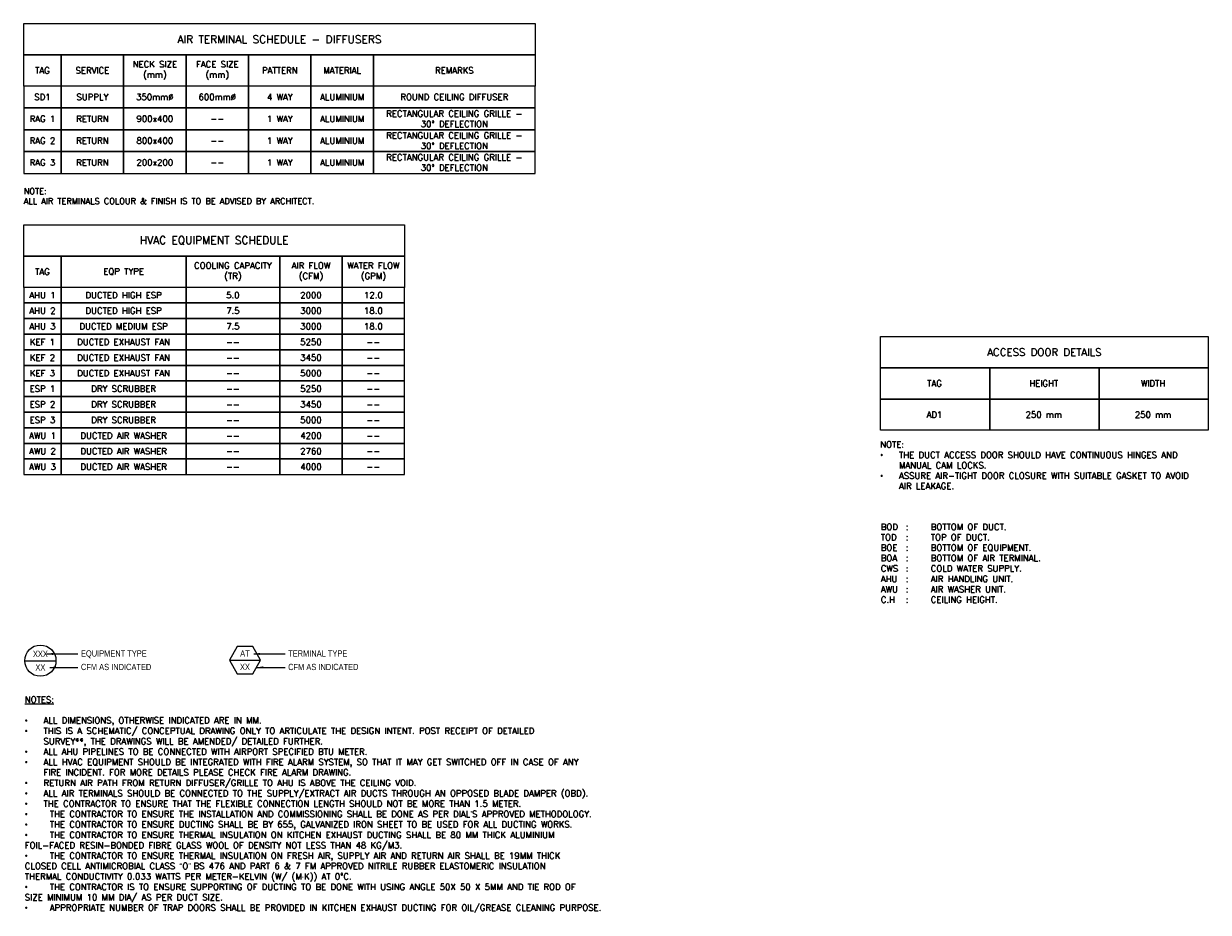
# Model space of a CAD drawing. Header units: millimetres. Extents: x -1435 to 74790, y -2508 to 13830.
# Tile 95 of 95: x 55819 to 74790, y -2508 to 11733. Entities that reach past the tile are written whole.
import ezdxf
from ezdxf.enums import TextEntityAlignment as Align

# ---------------------------------------------------------------- set-up
doc = ezdxf.new("R2010")
doc.units = ezdxf.units.MM
doc.layers.add('ACMV-EQP-DX', color=30, linetype='Continuous', true_color=0xff7f00)
for name, color, linetype in [('ACMV-EQP-LINE', 7, 'Continuous'), ('ACMV-EQP-SCHEDULE', 7, 'Continuous'), ('ACMV-MEPF_General Text', 7, 'Continuous'), ('FIRE-SPKLR-LGND-LINE', 7, 'Continuous'), ('FIRE-SPKLR-LGND-TEXT', 7, 'Continuous'), ('Legend', 7, 'Continuous'), ('MEPF_General Line', 7, 'Continuous')]:
    doc.layers.add(name, color=color, linetype=linetype)
doc.styles.add('ARIAL', font='arial.ttf')
doc.styles.add('Arial Narrow', font='ARIALN.TTF')
doc.styles.get("Standard").update_dxf_attribs({"font": 'arial.ttf'})
doc.dimstyles.new('Arial-Closed filled-100 mm', dxfattribs={"dimtxt": 100, "dimasz": 100, "dimexe": 50, "dimexo": 50, "dimgap": 50, "dimtad": 1, "dimdec": 0, "dimzin": 0, "dimdsep": 46, "dimtxsty": 'ARIAL', "dimcen": 0.09, "dimclrd": 256, "dimadec": 0, "dimazin": 0, "dimtfac": 1, "dimtdec": 0, "dimtofl": 0, "dimtmove": 0, "dimatfit": 3, "dimfxl": 1, "dimtolj": 1, "dimtzin": 0, "dimlwd": -1, "dimarcsym": 0})

# ---------------------------------------------------------------- blocks, each defined once
blk = doc.blocks.new('EQP TAG')
at = {"layer": 'Legend'}
blk.add_line((-250, 0), (250, 0), dxfattribs=at)
blk.add_circle((0, 0), 250, dxfattribs=at)
at = {"layer": 'Legend', "style": 'Arial Narrow'}
for tag, p in [('EQP_TAG', (0, 108)), ('CFM', (0, -108))]:
    blk.add_attdef(tag, text='', height=100, dxfattribs=at).set_placement(p, align=Align.MIDDLE_CENTER)
blk = doc.blocks.new('AIR Terminal Tag')
at = {"layer": 'Legend'}
blk.add_line((-250, 0), (250, 0), dxfattribs=at)
blk.add_lwpolyline([(-125, 217), (-250, 0), (-125, -217), (125, -217), (250, 0), (125, 217)], close=True, dxfattribs=at)
at = {"layer": 'Legend', "style": 'Arial Narrow'}
for tag, p in [('AIR_TERMINAL_TYPE_NUMBER', (0, 108)), ('CFM', (0, -108))]:
    blk.add_attdef(tag, text='', height=100, dxfattribs=at).set_placement(p, align=Align.MIDDLE_CENTER)

msp = doc.modelspace()

# ---------------------------------------------------------------- linework, layer by layer
at = {"layer": 'ACMV-EQP-SCHEDULE'}
for points in [[(55819, 11733), (64011, 11733), (64011, 11233), (55819, 11233)], [(55819, 11233), (56419, 11233), (56419, 10733), (55819, 10733)], [(56419, 11233), (57419, 11233), (57419, 10733), (56419, 10733)], [(57419, 11233), (58419, 11233), (58419, 10733), (57419, 10733)], [(58419, 11233), (59419, 11233), (59419, 10733), (58419, 10733)], [(59419, 11233), (60419, 11233), (60419, 10733), (59419, 10733)], [(60419, 11233), (61419, 11233), (61419, 10733), (60419, 10733)], [(61419, 11233), (64011, 11233), (64011, 10733), (61419, 10733)], [(56419, 10733), (55819, 10733), (55819, 10383), (56419, 10383)], [(57419, 10733), (56419, 10733), (56419, 10383), (57419, 10383)], [(58419, 10733), (57419, 10733), (57419, 10383), (58419, 10383)], [(59419, 10733), (58419, 10733), (58419, 10383), (59419, 10383)], [(60419, 10733), (59419, 10733), (59419, 10383), (60419, 10383)], [(61419, 10733), (60419, 10733), (60419, 10383), (61419, 10383)], [(64011, 10733), (61419, 10733), (61419, 10383), (64011, 10383)], [(56419, 10383), (55819, 10383), (55819, 10033), (56419, 10033)], [(57419, 10383), (56419, 10383), (56419, 10033), (57419, 10033)], [(58419, 10383), (57419, 10383), (57419, 10033), (58419, 10033)], [(59419, 10383), (58419, 10383), (58419, 10033), (59419, 10033)], [(60419, 10383), (59419, 10383), (59419, 10033), (60419, 10033)], [(61419, 10383), (60419, 10383), (60419, 10033), (61419, 10033)], [(64011, 10383), (61419, 10383), (61419, 10033), (64011, 10033)], [(56419, 10033), (55819, 10033), (55819, 9683), (56419, 9683)], [(57419, 10033), (56419, 10033), (56419, 9683), (57419, 9683)], [(58419, 10033), (57419, 10033), (57419, 9683), (58419, 9683)], [(59419, 10033), (58419, 10033), (58419, 9683), (59419, 9683)], [(60419, 10033), (59419, 10033), (59419, 9683), (60419, 9683)], [(61419, 10033), (60419, 10033), (60419, 9683), (61419, 9683)], [(64011, 10033), (61419, 10033), (61419, 9683), (64011, 9683)], [(56419, 9683), (55819, 9683), (55819, 9333), (56419, 9333)], [(57419, 9683), (56419, 9683), (56419, 9333), (57419, 9333)], [(58419, 9683), (57419, 9683), (57419, 9333), (58419, 9333)], [(59419, 9683), (58419, 9683), (58419, 9333), (59419, 9333)], [(60419, 9683), (59419, 9683), (59419, 9333), (60419, 9333)], [(61419, 9683), (60419, 9683), (60419, 9333), (61419, 9333)], [(64011, 9683), (61419, 9683), (61419, 9333), (64011, 9333)], [(55819, 8507), (61919, 8507), (61919, 8007), (55819, 8007)], [(55819, 8007), (56419, 8007), (56419, 7507), (55819, 7507)], [(56419, 8007), (58419, 8007), (58419, 7507), (56419, 7507)], [(58419, 8007), (59919, 8007), (59919, 7507), (58419, 7507)], [(59919, 8007), (60919, 8007), (60919, 7507), (59919, 7507)], [(60919, 8007), (61919, 8007), (61919, 7507), (60919, 7507)], [(56419, 7507), (55819, 7507), (55819, 7257), (56419, 7257)], [(58419, 7507), (56419, 7507), (56419, 7257), (58419, 7257)], [(59919, 7507), (58419, 7507), (58419, 7257), (59919, 7257)], [(60919, 7507), (59919, 7507), (59919, 7257), (60919, 7257)], [(61919, 7507), (60919, 7507), (60919, 7257), (61919, 7257)], [(56419, 7257), (55819, 7257), (55819, 7007), (56419, 7007)], [(58419, 7257), (56419, 7257), (56419, 7007), (58419, 7007)], [(59919, 7257), (58419, 7257), (58419, 7007), (59919, 7007)], [(60919, 7257), (59919, 7257), (59919, 7007), (60919, 7007)], [(61919, 7257), (60919, 7257), (60919, 7007), (61919, 7007)], [(56419, 7007), (55819, 7007), (55819, 6757), (56419, 6757)], [(58419, 7007), (56419, 7007), (56419, 6757), (58419, 6757)], [(59919, 7007), (58419, 7007), (58419, 6757), (59919, 6757)], [(60919, 7007), (59919, 7007), (59919, 6757), (60919, 6757)], [(61919, 7007), (60919, 7007), (60919, 6757), (61919, 6757)], [(56419, 6757), (55819, 6757), (55819, 6507), (56419, 6507)], [(58419, 6757), (56419, 6757), (56419, 6507), (58419, 6507)], [(59919, 6757), (58419, 6757), (58419, 6507), (59919, 6507)], [(60919, 6757), (59919, 6757), (59919, 6507), (60919, 6507)], [(61919, 6757), (60919, 6757), (60919, 6507), (61919, 6507)], [(56419, 6507), (55819, 6507), (55819, 6257), (56419, 6257)], [(58419, 6507), (56419, 6507), (56419, 6257), (58419, 6257)], [(59919, 6507), (58419, 6507), (58419, 6257), (59919, 6257)], [(60919, 6507), (59919, 6507), (59919, 6257), (60919, 6257)], [(61919, 6507), (60919, 6507), (60919, 6257), (61919, 6257)], [(56419, 6257), (55819, 6257), (55819, 6007), (56419, 6007)], [(58419, 6257), (56419, 6257), (56419, 6007), (58419, 6007)], [(59919, 6257), (58419, 6257), (58419, 6007), (59919, 6007)], [(60919, 6257), (59919, 6257), (59919, 6007), (60919, 6007)], [(61919, 6257), (60919, 6257), (60919, 6007), (61919, 6007)], [(56419, 6007), (55819, 6007), (55819, 5757), (56419, 5757)], [(58419, 6007), (56419, 6007), (56419, 5757), (58419, 5757)], [(59919, 6007), (58419, 6007), (58419, 5757), (59919, 5757)], [(60919, 6007), (59919, 6007), (59919, 5757), (60919, 5757)], [(61919, 6007), (60919, 6007), (60919, 5757), (61919, 5757)], [(56419, 5757), (55819, 5757), (55819, 5507), (56419, 5507)], [(58419, 5757), (56419, 5757), (56419, 5507), (58419, 5507)], [(59919, 5757), (58419, 5757), (58419, 5507), (59919, 5507)], [(60919, 5757), (59919, 5757), (59919, 5507), (60919, 5507)], [(61919, 5757), (60919, 5757), (60919, 5507), (61919, 5507)], [(56419, 5507), (55819, 5507), (55819, 5257), (56419, 5257)], [(58419, 5507), (56419, 5507), (56419, 5257), (58419, 5257)], [(59919, 5507), (58419, 5507), (58419, 5257), (59919, 5257)], [(60919, 5507), (59919, 5507), (59919, 5257), (60919, 5257)], [(61919, 5507), (60919, 5507), (60919, 5257), (61919, 5257)], [(56419, 5257), (55819, 5257), (55819, 5007), (56419, 5007)], [(58419, 5257), (56419, 5257), (56419, 5007), (58419, 5007)], [(59919, 5257), (58419, 5257), (58419, 5007), (59919, 5007)], [(60919, 5257), (59919, 5257), (59919, 5007), (60919, 5007)], [(61919, 5257), (60919, 5257), (60919, 5007), (61919, 5007)], [(56419, 5007), (55819, 5007), (55819, 4757), (56419, 4757)], [(58419, 5007), (56419, 5007), (56419, 4757), (58419, 4757)], [(59919, 5007), (58419, 5007), (58419, 4757), (59919, 4757)], [(60919, 5007), (59919, 5007), (59919, 4757), (60919, 4757)], [(61919, 5007), (60919, 5007), (60919, 4757), (61919, 4757)], [(56419, 4757), (55819, 4757), (55819, 4507), (56419, 4507)], [(58419, 4757), (56419, 4757), (56419, 4507), (58419, 4507)], [(59919, 4757), (58419, 4757), (58419, 4507), (59919, 4507)], [(60919, 4757), (59919, 4757), (59919, 4507), (60919, 4507)], [(61919, 4757), (60919, 4757), (60919, 4507), (61919, 4507)]]:
    msp.add_lwpolyline(points, close=True, dxfattribs=at)
at = {"layer": 'FIRE-SPKLR-LGND-LINE'}
for points in [[(69540, 6218), (71290, 6218), (71290, 5718), (69540, 5718)], [(71290, 6218), (73040, 6218), (73040, 5718), (71290, 5718)], [(73040, 6218), (74790, 6218), (74790, 5718), (73040, 5718)], [(69540, 5718), (71290, 5718), (71290, 5218), (69540, 5218)], [(71290, 5718), (73040, 5718), (73040, 5218), (71290, 5218)], [(73040, 5718), (74790, 5718), (74790, 5218), (73040, 5218)]]:
    msp.add_lwpolyline(points, close=True, dxfattribs=at)
at = {"layer": 'FIRE-SPKLR-LGND-TEXT'}
msp.add_lwpolyline([(69540, 6718), (74790, 6718), (74790, 6218), (69540, 6218)], close=True, dxfattribs=at)

# ---------------------------------------------------------------- block references
at = {"layer": 'ACMV-EQP-DX'}
msp.add_blockref('EQP TAG', (56086, 1525), dxfattribs=at).add_auto_attribs({'EQP_TAG': 'XXX', 'CFM': 'XX'})
at = {"layer": 'Legend'}
msp.add_blockref('AIR Terminal Tag', (59362, 1533), dxfattribs=at).add_auto_attribs({'CFM': 'XX', 'AIR_TERMINAL_TYPE_NUMBER': 'AT'})

# ---------------------------------------------------------------- texts
at = {"layer": 'ACMV-EQP-LINE', "char_height": 100, "attachment_point": 5}
for s, width, heights, insert in [('{\\Fromans|c0;TAG}', 1870.89, [0], (56119, 7757)), ('{\\Fromans|c0;EQP TYPE}', 1870.89, [0], (57419, 7757)), ('{\\Fromans|c0;COOLING CAPACITY\\P(TR)}', 1870.89, [0], (59169, 7757)), ('{\\Fromans|c0;AIR FLOW\\P(CFM)}', 1870.89, [0], (60419, 7757)), ('{\\Fromans|c0;WATER FLOW\\P(GPM)}', 1870.89, [0], (61419, 7757)), ('{\\Fromans|c0;AHU 1}', 988.06, [0], (56119, 7382)), ('\\pxqc;{\\Fromans|c0;DUCTED HIGH ESP}', 1889.19, [0], (57419, 7382)), ('{\\Fromans|c0;5.0}', 988.06, [0], (59169, 7382)), ('{\\Fromans|c0;2000}', 988.06, [0], (60419, 7382)), ('{\\Fromans|c0;12.0}', 988.06, [0], (61419, 7382)), ('{\\Fromans|c0;AHU 2}', 988.06, [0], (56119, 7132)), ('\\pxqc;{\\Fromans|c0;DUCTED HIGH ESP}', 1889.19, [0], (57419, 7132)), ('{\\Fromans|c0;7.5}', 988.06, [0], (59169, 7132)), ('{\\Fromans|c0;3000}', 988.06, [0], (60419, 7132)), ('{\\Fromans|c0;18.0}', 988.06, [0], (61419, 7132)), ('{\\Fromans|c0;AHU 3}', 988.06, [0], (56119, 6882)), ('\\pxqc;{\\Fromans|c0;DUCTED MEDIUM ESP}', 1889.19, [0], (57419, 6882)), ('{\\Fromans|c0;7.5}', 988.06, [0], (59169, 6882)), ('{\\Fromans|c0;3000}', 988.06, [0], (60419, 6882)), ('{\\Fromans|c0;18.0}', 988.06, [0], (61419, 6882)), ('{\\Fromans|c0;KEF 1}', 988.06, [0], (56119, 6632)), ('\\pxqc;{\\Fromans|c0;DUCTED EXHAUST FAN}', 1889.19, [0], (57419, 6632)), ('{\\Fromans|c0;5250}', 988.06, [0], (60419, 6632)), ('{\\Fromans|c0;--}', 988.06, [0], (59169, 6632)), ('{\\Fromans|c0;--}', 988.06, [0], (61419, 6632)), ('{\\Fromans|c0;KEF 2}', 988.06, [0], (56119, 6382)), ('\\pxqc;{\\Fromans|c0;DUCTED EXHAUST FAN}', 1889.19, [0], (57419, 6382)), ('{\\Fromans|c0;--}', 988.06, [0], (59169, 6382)), ('{\\Fromans|c0;3450}', 988.06, [0], (60419, 6382)), ('{\\Fromans|c0;--}', 988.06, [0], (61419, 6382)), ('{\\Fromans|c0;KEF 3}', 988.06, [0], (56119, 6132)), ('\\pxqc;{\\Fromans|c0;DUCTED EXHAUST FAN}', 1889.19, [0], (57419, 6132)), ('{\\Fromans|c0;--}', 988.06, [0], (59169, 6132)), ('{\\Fromans|c0;5000}', 988.06, [0], (60419, 6132)), ('{\\Fromans|c0;--}', 988.06, [0], (61419, 6132)), ('{\\Fromans|c0;ESP 1}', 988.06, [0], (56119, 5882)), ('\\pxqc;{\\Fromans|c0;DRY SCRUBBER}', 1889.19, [0], (57419, 5882)), ('{\\Fromans|c0;5250}', 988.06, [0], (60419, 5882)), ('{\\Fromans|c0;--}', 988.06, [0], (59169, 5882)), ('{\\Fromans|c0;--}', 988.06, [0], (61419, 5882)), ('{\\Fromans|c0;ESP 2}', 988.06, [0], (56119, 5632)), ('\\pxqc;{\\Fromans|c0;DRY SCRUBBER}', 1889.19, [0], (57419, 5632)), ('{\\Fromans|c0;--}', 988.06, [0], (59169, 5632)), ('{\\Fromans|c0;3450}', 988.06, [0], (60419, 5632)), ('{\\Fromans|c0;--}', 988.06, [0], (61419, 5632)), ('{\\Fromans|c0;ESP 3}', 988.06, [0], (56119, 5382)), ('\\pxqc;{\\Fromans|c0;DRY SCRUBBER}', 1889.19, [0], (57419, 5382)), ('{\\Fromans|c0;--}', 988.06, [0], (59169, 5382)), ('{\\Fromans|c0;5000}', 988.06, [0], (60419, 5382)), ('{\\Fromans|c0;--}', 988.06, [0], (61419, 5382)), ('{\\Fromans|c0;AWU 1}', 988.06, [0], (56119, 5132)), ('\\pxqc;{\\Fromans|c0;DUCTED AIR WASHER}', 1889.19, [0], (57419, 5132)), ('{\\Fromans|c0;--}', 988.06, [0], (59169, 5132)), ('{\\Fromans|c0;4200}', 988.06, [0], (60419, 5132)), ('{\\Fromans|c0;--}', 988.06, [0], (61419, 5132)), ('{\\Fromans|c0;AWU 2}', 988.06, [0], (56119, 4882)), ('\\pxqc;{\\Fromans|c0;DUCTED AIR WASHER}', 1889.19, [0], (57419, 4882)), ('{\\Fromans|c0;2760}', 988.06, [0], (60419, 4882)), ('{\\Fromans|c0;--}', 988.06, [0], (59169, 4882)), ('{\\Fromans|c0;--}', 988.06, [0], (61419, 4882)), ('{\\Fromans|c0;AWU 3}', 988.06, [0], (56119, 4632)), ('\\pxqc;{\\Fromans|c0;DUCTED AIR WASHER}', 1889.19, [0], (57419, 4632)), ('{\\Fromans|c0;--}', 988.06, [0], (59169, 4632)), ('{\\Fromans|c0;4000}', 988.06, [0], (60419, 4632)), ('{\\Fromans|c0;--}', 988.06, [0], (61419, 4632)), ('\\pxql;{\\Fromans|c0;BOD^I:^IBOTTOM OF DUCT.\\PTOD^I:^ITOP OF DUCT.\\PBOE^I:^IBOTTOM OF EQUIPMENT.\\PBOA^I:^IBOTTOM OF AIR TERMINAL.\\PCWS^I:^ICOLD WATER SUPPLY.\\PAHU^I:^IAIR HANDLING UNIT.\\PAWU^I:^IAIR WASHER UNIT.\\PC.H^I:^ICEILING HEIGHT.}', 3319.86, [3439], (71205, 3086))]:
    msp.add_mtext_dynamic_manual_height_columns(s, width=width, gutter_width=1, heights=heights, dxfattribs=dict(at, insert=insert))
at = {"layer": 'ACMV-EQP-SCHEDULE', "attachment_point": 5}
for s, width, insert, char_height in [('{\\Fromans|c0;AIR TERMINAL SCHEDULE - DIFFUSERS}', 6895.38, (59915, 11483), 125), ('{\\Fromans|c0;TAG}', 1870.89, (56119, 10983), 100), ('{\\Fromans|c0;SERVICE}', 1870.89, (56919, 10983), 100), ('{\\Fromans|c0;NECK SIZE \\P(mm)}', 804.79, (57919, 10983), 100), ('{\\Fromans|c0;FACE SIZE \\P(mm)}', 804.79, (58919, 10983), 100), ('{\\Fromans|c0;PATTERN}', 1870.89, (59919, 10983), 100), ('{\\Fromans|c0;MATERIAL}', 1870.89, (60919, 10983), 100), ('{\\Fromans|c0;REMARKS}', 1870.89, (62715, 10983), 100), ('{\\Fromans|c0;SD1}', 1870.89, (56119, 10558), 100), ('{\\Fromans|c0;SUPPLY}', 1870.89, (56919, 10558), 100), ('{\\Fromans|c0;350mm%%C}', 1870.89, (57919, 10558), 100), ('{\\Fromans|c0;600mm%%C}', 1870.89, (58919, 10558), 100), ('{\\Fromans|c0;4 WAY}', 1870.89, (59919, 10558), 100), ('{\\Fromans|c0;ALUMINIUM}', 1870.89, (60919, 10558), 100), ('{\\Fromans|c0;ROUND CEILING DIFFUSER}', 2584.49, (62715, 10558), 100), ('{\\Fromans|c0;RAG 1 }', 1870.89, (56119, 10208), 100), ('{\\Fromans|c0;RETURN}', 1870.89, (56919, 10208), 100), ('{\\Fromans|c0;900x400}', 1870.89, (57919, 10208), 100), ('{\\Fromans|c0;1 WAY}', 1870.89, (59919, 10208), 100), ('{\\Fromans|c0;ALUMINIUM}', 1870.89, (60919, 10208), 100), ('{\\Fromans|c0;RECTANGULAR CEILING GRILLE - 30%%D DEFLECTION}', 2584.49, (62715, 10208), 100), ('{\\Fromans|c0;--}', 1870.89, (58919, 10208), 100), ('{\\Fromans|c0;RAG 2}', 1870.89, (56119, 9858), 100), ('{\\Fromans|c0;RETURN}', 1870.89, (56919, 9858), 100), ('{\\Fromans|c0;800x400}', 1870.89, (57919, 9858), 100), ('{\\Fromans|c0;1 WAY}', 1870.89, (59919, 9858), 100), ('{\\Fromans|c0;ALUMINIUM}', 1870.89, (60919, 9858), 100), ('{\\Fromans|c0;RECTANGULAR CEILING GRILLE - 30%%D DEFLECTION}', 2584.49, (62715, 9858), 100), ('{\\Fromans|c0;--}', 1870.89, (58919, 9858), 100), ('{\\Fromans|c0;RAG 3}', 1870.89, (56119, 9508), 100), ('{\\Fromans|c0;RETURN}', 1870.89, (56919, 9508), 100), ('{\\Fromans|c0;200x200}', 1870.89, (57919, 9508), 100), ('{\\Fromans|c0;--}', 1870.89, (58919, 9508), 100), ('{\\Fromans|c0;1 WAY}', 1870.89, (59919, 9508), 100), ('{\\Fromans|c0;ALUMINIUM}', 1870.89, (60919, 9508), 100), ('{\\Fromans|c0;RECTANGULAR CEILING GRILLE - 30%%D DEFLECTION}', 2584.49, (62715, 9508), 100), ('{\\Fromans|c0;HVAC EQUIPMENT SCHEDULE}', 6895.38, (58869, 8257), 125)]:
    msp.add_mtext_dynamic_manual_height_columns(s, width=width, gutter_width=1, heights=[0], dxfattribs=dict(at, insert=insert, char_height=char_height))
at = {"layer": 'ACMV-MEPF_General Text'}
for s, width, gutter_width, heights, insert, char_height, attachment_point in [('{\\Fromans|c0;NOTE:\\PALL AIR TERMINALS COLOUR & FINISH IS TO BE ADVISED BY ARCHITECT.}', 8041.72, 14919, [736], (55819, 9097), 96, 1), ('\\pxqc;{\\Fromans|c0;ACCESS DOOR DETAILS}', 9000, 15541, [500], (72165, 6468), 120, 5), ('\\pxqc;{\\Fromans|c0;TAG}', 3500, 15541, [500], (68655, 5968), 100, 4), ('\\pxqc;{\\Fromans|c0;HEIGHT}', 3500, 15541, [500], (70405, 5968), 100, 4), ('\\pxqc;{\\Fromans|c0;WIDTH}', 3500, 15541, [500], (72155, 5968), 100, 4), ('\\pxqc;{\\Fromans|c0;AD1}', 3500, 15541, [500], (68655, 5468), 100, 4), ('\\pxqc;{\\Fromans|c0;250 mm}', 3500, 15541, [500], (70405, 5468), 100, 4), ('\\pxqc;{\\Fromans|c0;250 mm}', 3500, 15541, [500], (72155, 5468), 100, 4), ('{\\Fromans|c0;NOTE:\\P\\pxi-3,l3,t3;{\\fSymbol|b0|i0|c2|p18;·^I}THE DUCT ACCESS DOOR SHOULD HAVE CONTINUOUS HINGES AND MANUAL CAM LOCKS.\\P{\\fSymbol|b0|i0|c2|p18;·^I}ASSURE AIR-TIGHT DOOR CLOSURE WITH SUITABLE GASKET TO AVOID AIR LEAKAGE.}', 5185.16, 8177, [2730], (69536, 4656), 100, 4), ('{\\Fromans|c0;\\LNOTES:\\P\\P\\pxi-3,l3,t3;{\\fSymbol|b0|i0|c2|p18;\\l·^I}\\lALL DIMENSIONS, OTHERWISE INDICATED ARE IN MM.\\P{\\fSymbol|b0|i0|c2|p18;·^I}THIS IS A SCHEMATIC/ CONCEPTUAL DRAWING ONLY TO ARTICULATE THE DESIGN INTENT. POST RECEIPT OF DETAILED SURVEY**, THE DRAWINGS WILL BE AMENDED/ DETAILED FURTHER.\\P{\\fSymbol|b0|i0|c2|p18;·^I}ALL AHU PIPELINES TO BE CONNECTED WITH AIRPORT SPECIFIED BTU METER.\\P{\\fSymbol|b0|i0|c2|p18;·^I}ALL HVAC EQUIPMENT SHOULD BE INTEGRATED WITH FIRE ALARM SYSTEM, SO THAT IT MAY GET SWITCHED OFF IN CASE OF ANY FIRE INCIDENT. FOR MORE DETAILS PLEASE CHECK FIRE ALARM DRAWING.\\P{\\fSymbol|b0|i0|c2|p18;·^I}RETURN AIR PATH FROM RETURN DIFFUSER/GRILLE TO AHU IS ABOVE THE CEILING VOID.\\P{\\fSymbol|b0|i0|c2|p18;·^I}ALL AIR TERMINALS SHOULD BE CONNECTED TO THE SUPPLY/EXTRACT AIR DUCTS THROUGH AN OPPOSED BLADE DAMPER (OBD).\\P{\\fSymbol|b0|i0|c2|p18;·^I}THE CONTRACTOR TO ENSURE THAT THE FLEXIBLE CONNECTION LENGTH SHOULD NOT BE MORE THAN 1.5 METER.\\P{\\fSymbol|b0|i0|c2|p18;·^I}THE CONTRACTOR TO ENSURE THE INSTALLATION AND COMMISSIONING SHALL BE DONE AS PER DIAL}’{\\Fromans|c0;S APPROVED METHODOLOGY. \\P{\\fSymbol|b0|i0|c2|p18;·^I}THE CONTRACTOR TO ENSURE DUCTING SHALL BE BY 655, GALVANIZED IRON SHEET TO BE USED FOR ALL DUCTING WORKS. \\P{\\fSymbol|b0|i0|c2|p18;·^I}THE CONTRACTOR TO ENSURE THERMAL INSULATION ON KITCHEN EXHAUST DUCTING SHALL BE 80 MM THICK ALUMINIUM FOIL-FACED RESIN-BONDED FIBRE GLASS WOOL OF DENSITY NOT LESS THAN 48 KG/M3.\\P{\\fSymbol|b0|i0|c2|p18;·^I}THE CONTRACTOR TO ENSURE THERMAL INSULATION ON FRESH AIR, SUPPLY AIR AND RETURN AIR SHALL BE 19MM THICK CLOSED CELL ANTIMICROBIAL\\~CLASS }“{\\Fromans|c0;O}” {\\Fromans|c0;BS 476 AND PART 6 & 7 FM APPROVED NITRILE RUBBER ELASTOMERIC INSULATION THERMAL CONDUCTIVITY 0.033 WATTS PER METER-KELVIN (W/ (M}⋅{\\Fromans|c0;K)) AT 0°C.\\P{\\fSymbol|b0|i0|c2|p18;·^I}THE CONTRACTOR IS TO ENSURE SUPPORTING OF DUCTING TO BE DONE WITH USING ANGLE 50X 50 X 5MM AND TIE ROD OF SIZE MINIMUM 10 MM DIA/ AS PER DUCT SIZE.\\P{\\fSymbol|b0|i0|c2|p18;·^I}APPROPRIATE NUMBER OF TRAP DOORS SHALL BE PROVIDED IN KITCHEN EXHAUST DUCTING FOR OIL/GREASE CLEANING PURPOSE.}', 8874.43, 15541, [7934], (55836, 951), 100, 1)]:
    msp.add_mtext_dynamic_manual_height_columns(s, width=width, gutter_width=gutter_width, heights=heights, dxfattribs=dict(at, insert=insert, char_height=char_height, attachment_point=attachment_point))
at = {"layer": 'Legend', "char_height": 100, "attachment_point": 1, "style": 'Arial Narrow'}
for s, insert in [('EQUIPMENT TYPE', (56736, 1691)), ('TERMINAL TYPE', (60054, 1691)), ('CFM AS INDICATED', (56736, 1474)), ('CFM AS INDICATED', (60054, 1474))]:
    msp.add_mtext_dynamic_manual_height_columns(s, width=2913.87, gutter_width=500, heights=[0], dxfattribs=dict(at, insert=insert))

# ---------------------------------------------------------------- leaders
at = {"layer": 'MEPF_General Line'}
for points in [[(56186, 1633), (56686, 1633)], [(59504, 1633), (60004, 1633)], [(56236, 1417), (56686, 1417)], [(59554, 1417), (60004, 1417)]]:
    msp.add_leader(points, dimstyle='Arial-Closed filled-100 mm', override={"dimtad": 0}, dxfattribs=at)

doc.saveas('drawing.dxf')
